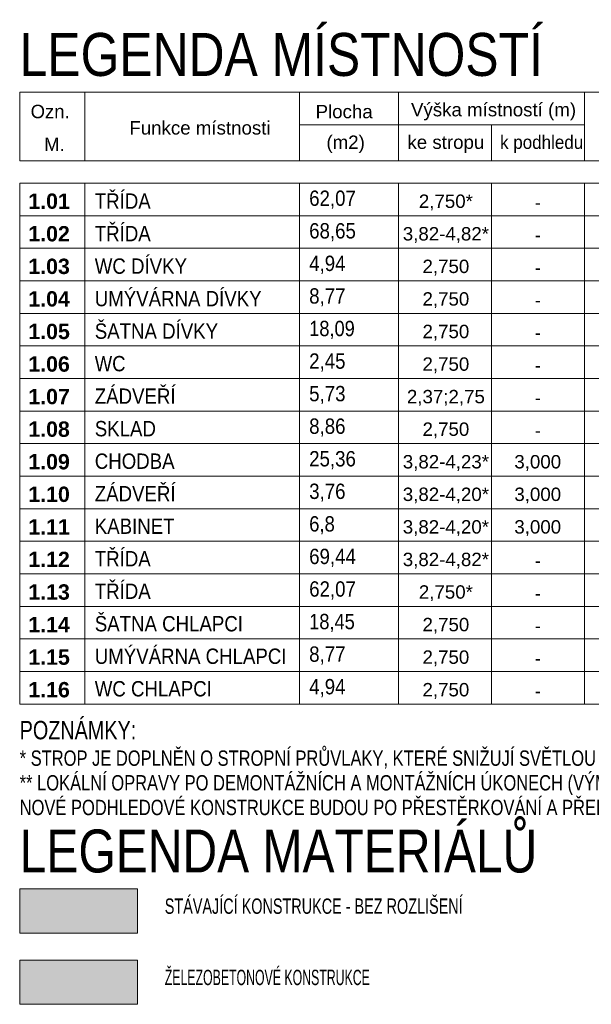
# Model space of a CAD drawing. Header units: millimetres. Extents: x -19372 to 59327, y -69634 to -42168.
# Tile 41 of 44: x 27032 to 31688, y -51156 to -43136. Entities that reach past the tile are written whole.
import ezdxf

# ---------------------------------------------------------------- set-up
doc = ezdxf.new("R2010")
doc.units = ezdxf.units.MM
doc.layers.add('XR$1$LEGENDA MATERIÁLŮ_1', color=7, linetype='Continuous', lineweight=25)
doc.layers.add('XR$6$LEGENDA MÍSTNOSTÍ_1', color=7, linetype='Continuous', lineweight=25)
doc.styles.add('ARIAL', font='ARIAL.TTF')
doc.styles.add('Arial Black', font='Arial Black')
doc.styles.add('ARIALNARROW', font='ARIALN.TTF')

# ---------------------------------------------------------------- blocks, each defined once
blk = doc.blocks.new('KOMPLEXNÍ OBJEKT_91')
at = {"layer": 'XR$6$LEGENDA MÍSTNOSTÍ_1', "color": 7, "linetype": 'Continuous', "lineweight": 13}
for p, q in [((30875.5, -44466.9), (30875.5, -44732.2)), ((30875.5, -44732.2), (30875.5, -44466.9)), ((30875.5, -44466.9), (31633.9, -44466.9)), ((31633.9, -44732.2), (31633.9, -44466.9)), ((30875.5, -44732.2), (31633.9, -44732.2))]:
    blk.add_line(p, q, dxfattribs=at)
at = {"layer": 'XR$6$LEGENDA MÍSTNOSTÍ_1', "color": 7, "linetype": 'Continuous', "lineweight": 25, "insert": (31251.9, -44624.6), "char_height": 108.97, "width": 103.825, "attachment_point": 5, "style": 'ARIAL'}
blk.add_mtext('\\W0.97;-', dxfattribs=at)
blk = doc.blocks.new('KOMPLEXNÍ OBJEKT_92')
at = {"layer": 'XR$6$LEGENDA MÍSTNOSTÍ_1', "color": 7, "linetype": 'Continuous', "lineweight": 13}
for p, q in [((30875.5, -45262.7), (30875.5, -45527.9)), ((30875.5, -45527.9), (30875.5, -45262.7)), ((30875.5, -45262.7), (31633.9, -45262.7)), ((31633.9, -45527.9), (31633.9, -45262.7)), ((30875.5, -45527.9), (31633.9, -45527.9))]:
    blk.add_line(p, q, dxfattribs=at)
at = {"layer": 'XR$6$LEGENDA MÍSTNOSTÍ_1', "color": 7, "linetype": 'Continuous', "lineweight": 25, "insert": (31251.9, -45420.4), "char_height": 108.97, "width": 103.825, "attachment_point": 5, "style": 'ARIAL'}
blk.add_mtext('\\W0.97;-', dxfattribs=at)
blk = doc.blocks.new('KOMPLEXNÍ OBJEKT_93')
at = {"layer": 'XR$6$LEGENDA MÍSTNOSTÍ_1', "color": 7, "linetype": 'Continuous', "lineweight": 13}
for p, q in [((30875.5, -45527.9), (30875.5, -45793.2)), ((30875.5, -45793.2), (30875.5, -45527.9)), ((30875.5, -45527.9), (31633.9, -45527.9)), ((31633.9, -45793.2), (31633.9, -45527.9)), ((30875.5, -45793.2), (31633.9, -45793.2))]:
    blk.add_line(p, q, dxfattribs=at)
at = {"layer": 'XR$6$LEGENDA MÍSTNOSTÍ_1', "color": 7, "linetype": 'Continuous', "lineweight": 25, "insert": (31251.9, -45685.6), "char_height": 108.97, "width": 103.825, "attachment_point": 5, "style": 'ARIAL'}
blk.add_mtext('\\W0.97;-', dxfattribs=at)
blk = doc.blocks.new('KOMPLEXNÍ OBJEKT_94')
at = {"layer": 'XR$6$LEGENDA MÍSTNOSTÍ_1', "color": 7, "linetype": 'Continuous', "lineweight": 13}
for p, q in [((30875.5, -46588.9), (30875.5, -46854.2)), ((30875.5, -46854.2), (30875.5, -46588.9)), ((30875.5, -46588.9), (31633.9, -46588.9)), ((31633.9, -46854.2), (31633.9, -46588.9)), ((30875.5, -46854.2), (31633.9, -46854.2))]:
    blk.add_line(p, q, dxfattribs=at)
at = {"layer": 'XR$6$LEGENDA MÍSTNOSTÍ_1', "color": 7, "linetype": 'Continuous', "lineweight": 25, "insert": (31251.9, -46746.6), "char_height": 108.97, "width": 437.848, "attachment_point": 5, "style": 'ARIAL'}
blk.add_mtext('\\W1.00;3,000', dxfattribs=at)
blk = doc.blocks.new('KOMPLEXNÍ OBJEKT_95')
at = {"layer": 'XR$6$LEGENDA MÍSTNOSTÍ_1', "color": 7, "linetype": 'Continuous', "lineweight": 13}
for p, q in [((30875.5, -44732.2), (30875.5, -44997.4)), ((30875.5, -44997.4), (30875.5, -44732.2)), ((30875.5, -44732.2), (31633.9, -44732.2)), ((31633.9, -44997.4), (31633.9, -44732.2)), ((30875.5, -44997.4), (31633.9, -44997.4))]:
    blk.add_line(p, q, dxfattribs=at)
at = {"layer": 'XR$6$LEGENDA MÍSTNOSTÍ_1', "color": 7, "linetype": 'Continuous', "lineweight": 25, "insert": (31251.9, -44889.9), "char_height": 108.97, "width": 103.825, "attachment_point": 5, "style": 'ARIAL'}
blk.add_mtext('\\W0.97;-', dxfattribs=at)
blk = doc.blocks.new('KOMPLEXNÍ OBJEKT_96')
at = {"layer": 'XR$6$LEGENDA MÍSTNOSTÍ_1', "color": 7, "linetype": 'Continuous', "lineweight": 13}
for p, q in [((30875.5, -46854.2), (30875.5, -47119.4)), ((30875.5, -47119.4), (30875.5, -46854.2)), ((30875.5, -46854.2), (31633.9, -46854.2)), ((31633.9, -47119.4), (31633.9, -46854.2)), ((30875.5, -47119.4), (31633.9, -47119.4))]:
    blk.add_line(p, q, dxfattribs=at)
at = {"layer": 'XR$6$LEGENDA MÍSTNOSTÍ_1', "color": 7, "linetype": 'Continuous', "lineweight": 25, "insert": (31251.9, -47011.9), "char_height": 108.97, "width": 437.848, "attachment_point": 5, "style": 'ARIAL'}
blk.add_mtext('\\W1.00;3,000', dxfattribs=at)
blk = doc.blocks.new('KOMPLEXNÍ OBJEKT_97')
at = {"layer": 'XR$6$LEGENDA MÍSTNOSTÍ_1', "color": 7, "linetype": 'Continuous', "lineweight": 13}
for p, q in [((30875.5, -47119.4), (30875.5, -47384.7)), ((30875.5, -47384.7), (30875.5, -47119.4)), ((30875.5, -47119.4), (31633.9, -47119.4)), ((31633.9, -47384.7), (31633.9, -47119.4)), ((30875.5, -47384.7), (31633.9, -47384.7))]:
    blk.add_line(p, q, dxfattribs=at)
at = {"layer": 'XR$6$LEGENDA MÍSTNOSTÍ_1', "color": 7, "linetype": 'Continuous', "lineweight": 25, "insert": (31251.9, -47277.1), "char_height": 108.97, "width": 437.848, "attachment_point": 5, "style": 'ARIAL'}
blk.add_mtext('\\W1.00;3,000', dxfattribs=at)
blk = doc.blocks.new('KOMPLEXNÍ OBJEKT_98')
at = {"layer": 'XR$6$LEGENDA MÍSTNOSTÍ_1', "color": 7, "linetype": 'Continuous', "lineweight": 13}
for p, q in [((30875.5, -44997.4), (30875.5, -45262.7)), ((30875.5, -45262.7), (30875.5, -44997.4)), ((30875.5, -44997.4), (31633.9, -44997.4)), ((31633.9, -45262.7), (31633.9, -44997.4)), ((30875.5, -45262.7), (31633.9, -45262.7))]:
    blk.add_line(p, q, dxfattribs=at)
at = {"layer": 'XR$6$LEGENDA MÍSTNOSTÍ_1', "color": 7, "linetype": 'Continuous', "lineweight": 25, "insert": (31251.9, -45155.1), "char_height": 108.97, "width": 103.825, "attachment_point": 5, "style": 'ARIAL'}
blk.add_mtext('\\W0.97;-', dxfattribs=at)
blk = doc.blocks.new('KOMPLEXNÍ OBJEKT_99')
at = {"layer": 'XR$6$LEGENDA MÍSTNOSTÍ_1', "color": 7, "linetype": 'Continuous', "lineweight": 13}
for p, q in [((30875.5, -45793.2), (30875.5, -46058.4)), ((30875.5, -46058.4), (30875.5, -45793.2)), ((30875.5, -45793.2), (31633.9, -45793.2)), ((31633.9, -46058.4), (31633.9, -45793.2)), ((30875.5, -46058.4), (31633.9, -46058.4))]:
    blk.add_line(p, q, dxfattribs=at)
at = {"layer": 'XR$6$LEGENDA MÍSTNOSTÍ_1', "color": 7, "linetype": 'Continuous', "lineweight": 25, "insert": (31251.9, -45950.9), "char_height": 108.97, "width": 103.825, "attachment_point": 5, "style": 'ARIAL'}
blk.add_mtext('\\W0.97;-', dxfattribs=at)
blk = doc.blocks.new('KOMPLEXNÍ OBJEKT_100')
at = {"layer": 'XR$6$LEGENDA MÍSTNOSTÍ_1', "color": 7, "linetype": 'Continuous', "lineweight": 13}
for p, q in [((30875.5, -46058.4), (30875.5, -46323.7)), ((30875.5, -46323.7), (30875.5, -46058.4)), ((30875.5, -46058.4), (31633.9, -46058.4)), ((31633.9, -46323.7), (31633.9, -46058.4)), ((30875.5, -46323.7), (31633.9, -46323.7))]:
    blk.add_line(p, q, dxfattribs=at)
at = {"layer": 'XR$6$LEGENDA MÍSTNOSTÍ_1', "color": 7, "linetype": 'Continuous', "lineweight": 25, "insert": (31251.9, -46216.1), "char_height": 108.97, "width": 103.825, "attachment_point": 5, "style": 'ARIAL'}
blk.add_mtext('\\W0.97;-', dxfattribs=at)
blk = doc.blocks.new('KOMPLEXNÍ OBJEKT_101')
at = {"layer": 'XR$6$LEGENDA MÍSTNOSTÍ_1', "color": 7, "linetype": 'Continuous', "lineweight": 13}
for p, q in [((30875.5, -46323.7), (30875.5, -46588.9)), ((30875.5, -46588.9), (30875.5, -46323.7)), ((30875.5, -46323.7), (31633.9, -46323.7)), ((31633.9, -46588.9), (31633.9, -46323.7)), ((30875.5, -46588.9), (31633.9, -46588.9))]:
    blk.add_line(p, q, dxfattribs=at)
at = {"layer": 'XR$6$LEGENDA MÍSTNOSTÍ_1', "color": 7, "linetype": 'Continuous', "lineweight": 25, "insert": (31251.9, -46481.4), "char_height": 108.97, "width": 103.825, "attachment_point": 5, "style": 'ARIAL'}
blk.add_mtext('\\W0.97;-', dxfattribs=at)
blk = doc.blocks.new('KOMPLEXNÍ OBJEKT_102')
at = {"layer": 'XR$6$LEGENDA MÍSTNOSTÍ_1', "color": 7, "linetype": 'Continuous', "lineweight": 13}
for p, q in [((30875.5, -47384.7), (30875.5, -47649.9)), ((30875.5, -47649.9), (30875.5, -47384.7)), ((30875.5, -47384.7), (31633.9, -47384.7)), ((31633.9, -47649.9), (31633.9, -47384.7)), ((30875.5, -47649.9), (31633.9, -47649.9))]:
    blk.add_line(p, q, dxfattribs=at)
at = {"layer": 'XR$6$LEGENDA MÍSTNOSTÍ_1', "color": 7, "linetype": 'Continuous', "lineweight": 25, "insert": (31251.9, -47542.4), "char_height": 108.97, "width": 103.825, "attachment_point": 5, "style": 'ARIAL'}
blk.add_mtext('\\W0.97;-', dxfattribs=at)
blk = doc.blocks.new('KOMPLEXNÍ OBJEKT_103')
at = {"layer": 'XR$6$LEGENDA MÍSTNOSTÍ_1', "color": 7, "linetype": 'Continuous', "lineweight": 13}
for p, q in [((30875.5, -47649.9), (30875.5, -47915.2)), ((30875.5, -47915.2), (30875.5, -47649.9)), ((30875.5, -47649.9), (31633.9, -47649.9)), ((31633.9, -47915.2), (31633.9, -47649.9)), ((30875.5, -47915.2), (31633.9, -47915.2))]:
    blk.add_line(p, q, dxfattribs=at)
at = {"layer": 'XR$6$LEGENDA MÍSTNOSTÍ_1', "color": 7, "linetype": 'Continuous', "lineweight": 25, "insert": (31251.9, -47807.6), "char_height": 108.97, "width": 103.825, "attachment_point": 5, "style": 'ARIAL'}
blk.add_mtext('\\W0.97;-', dxfattribs=at)
blk = doc.blocks.new('KOMPLEXNÍ OBJEKT_104')
at = {"layer": 'XR$6$LEGENDA MÍSTNOSTÍ_1', "color": 7, "linetype": 'Continuous', "lineweight": 13}
for p, q in [((30875.5, -47915.2), (30875.5, -48180.4)), ((30875.5, -48180.4), (30875.5, -47915.2)), ((30875.5, -47915.2), (31633.9, -47915.2)), ((31633.9, -48180.4), (31633.9, -47915.2)), ((30875.5, -48180.4), (31633.9, -48180.4))]:
    blk.add_line(p, q, dxfattribs=at)
at = {"layer": 'XR$6$LEGENDA MÍSTNOSTÍ_1', "color": 7, "linetype": 'Continuous', "lineweight": 25, "insert": (31251.9, -48072.9), "char_height": 108.97, "width": 103.825, "attachment_point": 5, "style": 'ARIAL'}
blk.add_mtext('\\W0.97;-', dxfattribs=at)
blk = doc.blocks.new('KOMPLEXNÍ OBJEKT_105')
at = {"layer": 'XR$6$LEGENDA MÍSTNOSTÍ_1', "color": 7, "linetype": 'Continuous', "lineweight": 13}
for p, q in [((30875.5, -48180.4), (30875.5, -48445.7)), ((30875.5, -48445.7), (30875.5, -48180.4)), ((30875.5, -48180.4), (31633.9, -48180.4)), ((31633.9, -48445.7), (31633.9, -48180.4)), ((30875.5, -48445.7), (31633.9, -48445.7))]:
    blk.add_line(p, q, dxfattribs=at)
at = {"layer": 'XR$6$LEGENDA MÍSTNOSTÍ_1', "color": 7, "linetype": 'Continuous', "lineweight": 25, "insert": (31251.9, -48338.1), "char_height": 108.97, "width": 103.825, "attachment_point": 5, "style": 'ARIAL'}
blk.add_mtext('\\W0.97;-', dxfattribs=at)
blk = doc.blocks.new('KOMPLEXNÍ OBJEKT_106')
at = {"layer": 'XR$6$LEGENDA MÍSTNOSTÍ_1', "color": 7, "linetype": 'Continuous', "lineweight": 13}
for p, q in [((30875.5, -48445.7), (30875.5, -48710.9)), ((30875.5, -48710.9), (30875.5, -48445.7)), ((30875.5, -48445.7), (31633.9, -48445.7)), ((31633.9, -48710.9), (31633.9, -48445.7)), ((30875.5, -48710.9), (31633.9, -48710.9))]:
    blk.add_line(p, q, dxfattribs=at)
at = {"layer": 'XR$6$LEGENDA MÍSTNOSTÍ_1', "color": 7, "linetype": 'Continuous', "lineweight": 25, "insert": (31251.9, -48603.4), "char_height": 108.97, "width": 103.825, "attachment_point": 5, "style": 'ARIAL'}
blk.add_mtext('\\W0.97;-', dxfattribs=at)
blk = doc.blocks.new('KOMPLEXNÍ OBJEKT_115')
at = {"layer": 'XR$6$LEGENDA MÍSTNOSTÍ_1', "color": 7, "linetype": 'Continuous', "lineweight": 13}
for p, q in [((31633.9, -44466.9), (32383.9, -44466.9)), ((31633.9, -44732.2), (31633.9, -44466.9)), ((32383.9, -44732.2), (32383.9, -44466.9)), ((31633.9, -44732.2), (32383.9, -44732.2))]:
    blk.add_line(p, q, dxfattribs=at)
at = {"layer": 'XR$6$LEGENDA MÍSTNOSTÍ_1', "color": 7, "linetype": 'Continuous', "lineweight": 25, "insert": (32008.9, -44624.6), "char_height": 108.97, "width": 103.825, "attachment_point": 5, "style": 'ARIAL'}
blk.add_mtext('\\W0.97;-', dxfattribs=at)
blk = doc.blocks.new('KOMPLEXNÍ OBJEKT_116')
at = {"layer": 'XR$6$LEGENDA MÍSTNOSTÍ_1', "color": 7, "linetype": 'Continuous', "lineweight": 13}
for p, q in [((31633.9, -46058.4), (32383.9, -46058.4)), ((31633.9, -46323.7), (31633.9, -46058.4)), ((32383.9, -46323.7), (32383.9, -46058.4)), ((31633.9, -46323.7), (32383.9, -46323.7))]:
    blk.add_line(p, q, dxfattribs=at)
at = {"layer": 'XR$6$LEGENDA MÍSTNOSTÍ_1', "color": 7, "linetype": 'Continuous', "lineweight": 25, "insert": (32008.9, -46216.1), "char_height": 108.97, "width": 103.825, "attachment_point": 5, "style": 'ARIAL'}
blk.add_mtext('\\W0.97;-', dxfattribs=at)
blk = doc.blocks.new('KOMPLEXNÍ OBJEKT_119')
at = {"layer": 'XR$6$LEGENDA MÍSTNOSTÍ_1', "color": 7, "linetype": 'Continuous', "lineweight": 13}
for p, q in [((31633.9, -44732.2), (32383.9, -44732.2)), ((31633.9, -44997.4), (31633.9, -44732.2)), ((32383.9, -44997.4), (32383.9, -44732.2)), ((31633.9, -44997.4), (32383.9, -44997.4))]:
    blk.add_line(p, q, dxfattribs=at)
at = {"layer": 'XR$6$LEGENDA MÍSTNOSTÍ_1', "color": 7, "linetype": 'Continuous', "lineweight": 25, "insert": (32008.9, -44889.9), "char_height": 108.97, "width": 103.825, "attachment_point": 5, "style": 'ARIAL'}
blk.add_mtext('\\W0.97;-', dxfattribs=at)
blk = doc.blocks.new('KOMPLEXNÍ OBJEKT_123')
at = {"layer": 'XR$6$LEGENDA MÍSTNOSTÍ_1', "color": 7, "linetype": 'Continuous', "lineweight": 13}
for p, q in [((31633.9, -44997.4), (32383.9, -44997.4)), ((31633.9, -45262.7), (31633.9, -44997.4)), ((32383.9, -45262.7), (32383.9, -44997.4)), ((31633.9, -45262.7), (32383.9, -45262.7))]:
    blk.add_line(p, q, dxfattribs=at)
at = {"layer": 'XR$6$LEGENDA MÍSTNOSTÍ_1', "color": 7, "linetype": 'Continuous', "lineweight": 25, "insert": (32008.9, -45155.1), "char_height": 108.97, "width": 103.825, "attachment_point": 5, "style": 'ARIAL'}
blk.add_mtext('\\W0.97;-', dxfattribs=at)
blk = doc.blocks.new('KOMPLEXNÍ OBJEKT_127')
at = {"layer": 'XR$6$LEGENDA MÍSTNOSTÍ_1', "color": 7, "linetype": 'Continuous', "lineweight": 13}
for p, q in [((31633.9, -45262.7), (32383.9, -45262.7)), ((31633.9, -45527.9), (31633.9, -45262.7)), ((32383.9, -45527.9), (32383.9, -45262.7)), ((31633.9, -45527.9), (32383.9, -45527.9))]:
    blk.add_line(p, q, dxfattribs=at)
at = {"layer": 'XR$6$LEGENDA MÍSTNOSTÍ_1', "color": 7, "linetype": 'Continuous', "lineweight": 25, "insert": (32008.9, -45420.4), "char_height": 108.97, "width": 103.825, "attachment_point": 5, "style": 'ARIAL'}
blk.add_mtext('\\W0.97;-', dxfattribs=at)
blk = doc.blocks.new('KOMPLEXNÍ OBJEKT_131')
at = {"layer": 'XR$6$LEGENDA MÍSTNOSTÍ_1', "color": 7, "linetype": 'Continuous', "lineweight": 13}
for p, q in [((31633.9, -45527.9), (32383.9, -45527.9)), ((31633.9, -45793.2), (31633.9, -45527.9)), ((32383.9, -45793.2), (32383.9, -45527.9)), ((31633.9, -45793.2), (32383.9, -45793.2))]:
    blk.add_line(p, q, dxfattribs=at)
at = {"layer": 'XR$6$LEGENDA MÍSTNOSTÍ_1', "color": 7, "linetype": 'Continuous', "lineweight": 25, "insert": (32008.9, -45685.6), "char_height": 108.97, "width": 103.825, "attachment_point": 5, "style": 'ARIAL'}
blk.add_mtext('\\W0.97;-', dxfattribs=at)
blk = doc.blocks.new('KOMPLEXNÍ OBJEKT_135')
at = {"layer": 'XR$6$LEGENDA MÍSTNOSTÍ_1', "color": 7, "linetype": 'Continuous', "lineweight": 13}
for p, q in [((31633.9, -45793.2), (32383.9, -45793.2)), ((31633.9, -46058.4), (31633.9, -45793.2)), ((32383.9, -46058.4), (32383.9, -45793.2)), ((31633.9, -46058.4), (32383.9, -46058.4))]:
    blk.add_line(p, q, dxfattribs=at)
at = {"layer": 'XR$6$LEGENDA MÍSTNOSTÍ_1', "color": 7, "linetype": 'Continuous', "lineweight": 25, "insert": (32008.9, -45950.9), "char_height": 108.97, "width": 103.825, "attachment_point": 5, "style": 'ARIAL'}
blk.add_mtext('\\W0.97;-', dxfattribs=at)
blk = doc.blocks.new('KOMPLEXNÍ OBJEKT_140')
at = {"layer": 'XR$6$LEGENDA MÍSTNOSTÍ_1', "color": 7, "linetype": 'Continuous', "lineweight": 13}
for p, q in [((31633.9, -46323.7), (32383.9, -46323.7)), ((31633.9, -46588.9), (31633.9, -46323.7)), ((32383.9, -46588.9), (32383.9, -46323.7)), ((31633.9, -46588.9), (32383.9, -46588.9))]:
    blk.add_line(p, q, dxfattribs=at)
at = {"layer": 'XR$6$LEGENDA MÍSTNOSTÍ_1', "color": 7, "linetype": 'Continuous', "lineweight": 25, "insert": (32008.9, -46481.4), "char_height": 108.97, "width": 103.825, "attachment_point": 5, "style": 'ARIAL'}
blk.add_mtext('\\W0.97;-', dxfattribs=at)
blk = doc.blocks.new('KOMPLEXNÍ OBJEKT_144')
at = {"layer": 'XR$6$LEGENDA MÍSTNOSTÍ_1', "color": 7, "linetype": 'Continuous', "lineweight": 13}
for p, q in [((31633.9, -46588.9), (32383.9, -46588.9)), ((31633.9, -46854.2), (31633.9, -46588.9)), ((32383.9, -46854.2), (32383.9, -46588.9)), ((31633.9, -46854.2), (32383.9, -46854.2))]:
    blk.add_line(p, q, dxfattribs=at)
at = {"layer": 'XR$6$LEGENDA MÍSTNOSTÍ_1', "color": 7, "linetype": 'Continuous', "lineweight": 25, "insert": (32008.9, -46746.6), "char_height": 108.97, "width": 103.825, "attachment_point": 5, "style": 'ARIAL'}
blk.add_mtext('\\W0.97;-', dxfattribs=at)
blk = doc.blocks.new('KOMPLEXNÍ OBJEKT_151')
at = {"layer": 'XR$6$LEGENDA MÍSTNOSTÍ_1', "color": 7, "linetype": 'Continuous', "lineweight": 13}
for p, q in [((31633.9, -46854.2), (32383.9, -46854.2)), ((31633.9, -47119.4), (31633.9, -46854.2)), ((32383.9, -47119.4), (32383.9, -46854.2)), ((31633.9, -47119.4), (32383.9, -47119.4))]:
    blk.add_line(p, q, dxfattribs=at)
at = {"layer": 'XR$6$LEGENDA MÍSTNOSTÍ_1', "color": 7, "linetype": 'Continuous', "lineweight": 25, "insert": (32008.9, -47011.9), "char_height": 108.97, "width": 103.825, "attachment_point": 5, "style": 'ARIAL'}
blk.add_mtext('\\W0.97;-', dxfattribs=at)
blk = doc.blocks.new('KOMPLEXNÍ OBJEKT_157')
at = {"layer": 'XR$6$LEGENDA MÍSTNOSTÍ_1', "color": 7, "linetype": 'Continuous', "lineweight": 13}
for p, q in [((31633.9, -47119.4), (32383.9, -47119.4)), ((31633.9, -47384.7), (31633.9, -47119.4)), ((32383.9, -47384.7), (32383.9, -47119.4)), ((31633.9, -47384.7), (32383.9, -47384.7))]:
    blk.add_line(p, q, dxfattribs=at)
at = {"layer": 'XR$6$LEGENDA MÍSTNOSTÍ_1', "color": 7, "linetype": 'Continuous', "lineweight": 25, "insert": (32008.9, -47277.1), "char_height": 108.97, "width": 103.825, "attachment_point": 5, "style": 'ARIAL'}
blk.add_mtext('\\W0.97;-', dxfattribs=at)
blk = doc.blocks.new('KOMPLEXNÍ OBJEKT_163')
at = {"layer": 'XR$6$LEGENDA MÍSTNOSTÍ_1', "color": 7, "linetype": 'Continuous', "lineweight": 13}
for p, q in [((31633.9, -47384.7), (32383.9, -47384.7)), ((31633.9, -47649.9), (31633.9, -47384.7)), ((32383.9, -47649.9), (32383.9, -47384.7)), ((31633.9, -47649.9), (32383.9, -47649.9))]:
    blk.add_line(p, q, dxfattribs=at)
at = {"layer": 'XR$6$LEGENDA MÍSTNOSTÍ_1', "color": 7, "linetype": 'Continuous', "lineweight": 25, "insert": (32008.9, -47542.4), "char_height": 108.97, "width": 103.825, "attachment_point": 5, "style": 'ARIAL'}
blk.add_mtext('\\W0.97;-', dxfattribs=at)
blk = doc.blocks.new('KOMPLEXNÍ OBJEKT_167')
at = {"layer": 'XR$6$LEGENDA MÍSTNOSTÍ_1', "color": 7, "linetype": 'Continuous', "lineweight": 13}
for p, q in [((31633.9, -47649.9), (32383.9, -47649.9)), ((31633.9, -47915.2), (31633.9, -47649.9)), ((32383.9, -47915.2), (32383.9, -47649.9)), ((31633.9, -47915.2), (32383.9, -47915.2))]:
    blk.add_line(p, q, dxfattribs=at)
at = {"layer": 'XR$6$LEGENDA MÍSTNOSTÍ_1', "color": 7, "linetype": 'Continuous', "lineweight": 25, "insert": (32008.9, -47807.6), "char_height": 108.97, "width": 103.825, "attachment_point": 5, "style": 'ARIAL'}
blk.add_mtext('\\W0.97;-', dxfattribs=at)
blk = doc.blocks.new('KOMPLEXNÍ OBJEKT_171')
at = {"layer": 'XR$6$LEGENDA MÍSTNOSTÍ_1', "color": 7, "linetype": 'Continuous', "lineweight": 13}
for p, q in [((31633.9, -47915.2), (32383.9, -47915.2)), ((31633.9, -48180.4), (31633.9, -47915.2)), ((32383.9, -48180.4), (32383.9, -47915.2)), ((31633.9, -48180.4), (32383.9, -48180.4))]:
    blk.add_line(p, q, dxfattribs=at)
at = {"layer": 'XR$6$LEGENDA MÍSTNOSTÍ_1', "color": 7, "linetype": 'Continuous', "lineweight": 25, "insert": (32008.9, -48072.9), "char_height": 108.97, "width": 103.825, "attachment_point": 5, "style": 'ARIAL'}
blk.add_mtext('\\W0.97;-', dxfattribs=at)
blk = doc.blocks.new('KOMPLEXNÍ OBJEKT_175')
at = {"layer": 'XR$6$LEGENDA MÍSTNOSTÍ_1', "color": 7, "linetype": 'Continuous', "lineweight": 13}
for p, q in [((31633.9, -48180.4), (32383.9, -48180.4)), ((31633.9, -48445.7), (31633.9, -48180.4)), ((32383.9, -48445.7), (32383.9, -48180.4)), ((31633.9, -48445.7), (32383.9, -48445.7))]:
    blk.add_line(p, q, dxfattribs=at)
at = {"layer": 'XR$6$LEGENDA MÍSTNOSTÍ_1', "color": 7, "linetype": 'Continuous', "lineweight": 25, "insert": (32008.9, -48338.1), "char_height": 108.97, "width": 103.825, "attachment_point": 5, "style": 'ARIAL'}
blk.add_mtext('\\W0.97;-', dxfattribs=at)
blk = doc.blocks.new('KOMPLEXNÍ OBJEKT_179')
at = {"layer": 'XR$6$LEGENDA MÍSTNOSTÍ_1', "color": 7, "linetype": 'Continuous', "lineweight": 13}
for p, q in [((31633.9, -48445.7), (32383.9, -48445.7)), ((31633.9, -48710.9), (31633.9, -48445.7)), ((32383.9, -48710.9), (32383.9, -48445.7)), ((31633.9, -48710.9), (32383.9, -48710.9))]:
    blk.add_line(p, q, dxfattribs=at)
at = {"layer": 'XR$6$LEGENDA MÍSTNOSTÍ_1', "color": 7, "linetype": 'Continuous', "lineweight": 25, "insert": (32008.9, -48603.4), "char_height": 108.97, "width": 103.825, "attachment_point": 5, "style": 'ARIAL'}
blk.add_mtext('\\W0.97;-', dxfattribs=at)

msp = doc.modelspace()

# ---------------------------------------------------------------- hatches: boundary and pattern name
at = {"layer": 'XR$1$LEGENDA MATERIÁLŮ_1', "linetype": 'Continuous', "lineweight": 25}
msp.add_hatch(color=254, dxfattribs=at).paths.add_polyline_path([(27032.1, -50575.6), (27992.1, -50575.6), (27992.1, -50215.6), (27032.1, -50215.6)])
at = {"layer": 'XR$1$LEGENDA MATERIÁLŮ_1', "linetype": 'Continuous', "lineweight": 13}
msp.add_hatch(color=251, dxfattribs=at).paths.add_polyline_path([(27032.1, -51156), (27992.1, -51156), (27992.1, -50796), (27032.1, -50796)])

# ---------------------------------------------------------------- linework, layer by layer
at = {"layer": 'XR$1$LEGENDA MATERIÁLŮ_1', "color": 250, "linetype": 'Continuous', "lineweight": 13}
for p, q in [((27992.1, -50215.6), (27032.1, -50215.6)), ((27032.1, -50215.6), (27032.1, -50575.6)), ((27992.1, -50575.6), (27992.1, -50215.6)), ((27032.1, -50575.6), (27992.1, -50575.6))]:
    msp.add_line(p, q, dxfattribs=at)
at = {"layer": 'XR$1$LEGENDA MATERIÁLŮ_1', "color": 14, "linetype": 'Continuous', "lineweight": 13}
for p, q in [((27992.1, -50796), (27032.1, -50796)), ((27032.1, -51156), (27032.1, -50796)), ((27992.1, -51156), (27992.1, -50796)), ((27032.1, -51156), (27992.1, -51156))]:
    msp.add_line(p, q, dxfattribs=at)
at = {"layer": 'XR$6$LEGENDA MÍSTNOSTÍ_1', "color": 7, "linetype": 'Continuous', "lineweight": 13}
for p, q in [((27032.1, -44284.3), (27032.1, -43727.3)), ((31633.9, -43727.3), (27032.1, -43727.3)), ((27563.7, -43727.3), (27563.7, -44284.3)), ((27563.7, -44284.3), (27563.7, -43727.3)), ((29310.3, -44284.3), (29310.3, -43727.3)), ((30117.1, -44284.3), (30117.1, -43727.3)), ((31633.9, -43992.5), (31633.9, -43727.3)), ((31633.9, -44284.3), (31633.9, -43727.3)), ((31633.9, -43727.3), (32383.9, -43727.3)), ((29310.3, -43992.5), (31633.9, -43992.5)), ((30875.5, -44284.3), (30875.5, -43992.5)), ((31633.9, -43992.5), (31633.9, -44284.3)), ((31633.9, -44284.3), (27032.1, -44284.3)), ((31633.9, -44284.3), (32383.9, -44284.3)), ((27032.1, -44466.9), (27563.7, -44466.9)), ((27032.1, -44732.2), (27032.1, -44466.9)), ((27563.7, -44466.9), (27563.7, -44732.2)), ((27563.7, -44732.2), (27563.7, -44466.9)), ((27563.7, -44466.9), (29310.3, -44466.9)), ((29310.3, -44732.2), (29310.3, -44466.9)), ((29310.3, -44466.9), (30117.1, -44466.9)), ((30117.1, -44732.2), (30117.1, -44466.9)), ((30117.1, -44466.9), (30875.5, -44466.9)), ((27032.1, -44732.2), (27563.7, -44732.2)), ((27032.1, -44997.4), (27032.1, -44732.2)), ((27032.1, -44732.2), (27563.7, -44732.2)), ((27563.7, -44732.2), (27563.7, -44997.4)), ((27563.7, -44997.4), (27563.7, -44732.2)), ((27563.7, -44732.2), (29310.3, -44732.2)), ((27563.7, -44732.2), (29310.3, -44732.2)), ((29310.3, -44732.2), (30117.1, -44732.2)), ((29310.3, -44997.4), (29310.3, -44732.2)), ((29310.3, -44732.2), (30117.1, -44732.2)), ((30117.1, -44732.2), (30875.5, -44732.2)), ((30117.1, -44997.4), (30117.1, -44732.2)), ((30117.1, -44732.2), (30875.5, -44732.2)), ((27032.1, -44997.4), (27563.7, -44997.4)), ((27032.1, -45262.7), (27032.1, -44997.4)), ((27032.1, -44997.4), (27563.7, -44997.4)), ((27563.7, -44997.4), (27563.7, -45262.7)), ((27563.7, -45262.7), (27563.7, -44997.4)), ((27563.7, -44997.4), (29310.3, -44997.4)), ((27563.7, -44997.4), (29310.3, -44997.4)), ((29310.3, -44997.4), (30117.1, -44997.4)), ((29310.3, -45262.7), (29310.3, -44997.4)), ((29310.3, -44997.4), (30117.1, -44997.4)), ((30117.1, -44997.4), (30875.5, -44997.4)), ((30117.1, -45262.7), (30117.1, -44997.4)), ((30117.1, -44997.4), (30875.5, -44997.4)), ((27032.1, -45262.7), (27563.7, -45262.7)), ((27032.1, -45527.9), (27032.1, -45262.7)), ((27032.1, -45262.7), (27563.7, -45262.7)), ((27563.7, -45262.7), (27563.7, -45527.9)), ((27563.7, -45527.9), (27563.7, -45262.7)), ((27563.7, -45262.7), (29310.3, -45262.7)), ((27563.7, -45262.7), (29310.3, -45262.7)), ((29310.3, -45262.7), (30117.1, -45262.7)), ((29310.3, -45527.9), (29310.3, -45262.7)), ((29310.3, -45262.7), (30117.1, -45262.7)), ((30117.1, -45262.7), (30875.5, -45262.7)), ((30117.1, -45527.9), (30117.1, -45262.7)), ((30117.1, -45262.7), (30875.5, -45262.7)), ((27032.1, -45527.9), (27563.7, -45527.9)), ((27032.1, -45793.2), (27032.1, -45527.9)), ((27032.1, -45527.9), (27563.7, -45527.9)), ((27563.7, -45527.9), (27563.7, -45793.2)), ((27563.7, -45793.2), (27563.7, -45527.9)), ((27563.7, -45527.9), (29310.3, -45527.9)), ((27563.7, -45527.9), (29310.3, -45527.9)), ((29310.3, -45527.9), (30117.1, -45527.9)), ((29310.3, -45793.2), (29310.3, -45527.9)), ((29310.3, -45527.9), (30117.1, -45527.9)), ((30117.1, -45527.9), (30875.5, -45527.9)), ((30117.1, -45793.2), (30117.1, -45527.9)), ((30117.1, -45527.9), (30875.5, -45527.9)), ((27032.1, -45793.2), (27563.7, -45793.2)), ((27032.1, -46058.4), (27032.1, -45793.2)), ((27032.1, -45793.2), (27563.7, -45793.2)), ((27563.7, -45793.2), (27563.7, -46058.4)), ((27563.7, -46058.4), (27563.7, -45793.2)), ((27563.7, -45793.2), (29310.3, -45793.2)), ((27563.7, -45793.2), (29310.3, -45793.2)), ((29310.3, -45793.2), (30117.1, -45793.2)), ((29310.3, -46058.4), (29310.3, -45793.2)), ((29310.3, -45793.2), (30117.1, -45793.2)), ((30117.1, -45793.2), (30875.5, -45793.2)), ((30117.1, -46058.4), (30117.1, -45793.2)), ((30117.1, -45793.2), (30875.5, -45793.2)), ((27032.1, -46058.4), (27563.7, -46058.4)), ((27032.1, -46323.7), (27032.1, -46058.4)), ((27032.1, -46058.4), (27563.7, -46058.4)), ((27563.7, -46058.4), (27563.7, -46323.7)), ((27563.7, -46323.7), (27563.7, -46058.4)), ((27563.7, -46058.4), (29310.3, -46058.4)), ((27563.7, -46058.4), (29310.3, -46058.4)), ((29310.3, -46058.4), (30117.1, -46058.4)), ((29310.3, -46323.7), (29310.3, -46058.4)), ((29310.3, -46058.4), (30117.1, -46058.4)), ((30117.1, -46058.4), (30875.5, -46058.4)), ((30117.1, -46323.7), (30117.1, -46058.4)), ((30117.1, -46058.4), (30875.5, -46058.4)), ((27032.1, -46588.9), (27032.1, -46323.7)), ((27032.1, -46323.7), (27563.7, -46323.7)), ((27032.1, -46323.7), (27563.7, -46323.7)), ((27563.7, -46323.7), (27563.7, -46588.9)), ((27563.7, -46588.9), (27563.7, -46323.7)), ((27563.7, -46323.7), (29310.3, -46323.7)), ((27563.7, -46323.7), (29310.3, -46323.7)), ((29310.3, -46588.9), (29310.3, -46323.7)), ((29310.3, -46323.7), (30117.1, -46323.7)), ((29310.3, -46323.7), (30117.1, -46323.7)), ((30117.1, -46588.9), (30117.1, -46323.7)), ((30117.1, -46323.7), (30875.5, -46323.7)), ((30117.1, -46323.7), (30875.5, -46323.7)), ((27032.1, -46588.9), (27563.7, -46588.9)), ((27032.1, -46854.2), (27032.1, -46588.9)), ((27032.1, -46588.9), (27563.7, -46588.9)), ((27563.7, -46588.9), (27563.7, -46854.2)), ((27563.7, -46854.2), (27563.7, -46588.9)), ((27563.7, -46588.9), (29310.3, -46588.9)), ((27563.7, -46588.9), (29310.3, -46588.9)), ((29310.3, -46588.9), (30117.1, -46588.9)), ((29310.3, -46854.2), (29310.3, -46588.9)), ((29310.3, -46588.9), (30117.1, -46588.9)), ((30117.1, -46588.9), (30875.5, -46588.9)), ((30117.1, -46854.2), (30117.1, -46588.9)), ((30117.1, -46588.9), (30875.5, -46588.9)), ((27032.1, -46854.2), (27563.7, -46854.2)), ((27032.1, -47119.4), (27032.1, -46854.2)), ((27032.1, -46854.2), (27563.7, -46854.2)), ((27563.7, -46854.2), (27563.7, -47119.4)), ((27563.7, -47119.4), (27563.7, -46854.2)), ((27563.7, -46854.2), (29310.3, -46854.2)), ((27563.7, -46854.2), (29310.3, -46854.2)), ((29310.3, -46854.2), (30117.1, -46854.2)), ((29310.3, -47119.4), (29310.3, -46854.2)), ((29310.3, -46854.2), (30117.1, -46854.2)), ((30117.1, -46854.2), (30875.5, -46854.2)), ((30117.1, -47119.4), (30117.1, -46854.2)), ((30117.1, -46854.2), (30875.5, -46854.2)), ((27032.1, -47119.4), (27563.7, -47119.4)), ((27032.1, -47384.7), (27032.1, -47119.4)), ((27032.1, -47119.4), (27563.7, -47119.4)), ((27563.7, -47119.4), (27563.7, -47384.7)), ((27563.7, -47384.7), (27563.7, -47119.4)), ((27563.7, -47119.4), (29310.3, -47119.4)), ((27563.7, -47119.4), (29310.3, -47119.4)), ((29310.3, -47119.4), (30117.1, -47119.4)), ((29310.3, -47384.7), (29310.3, -47119.4)), ((29310.3, -47119.4), (30117.1, -47119.4)), ((30117.1, -47119.4), (30875.5, -47119.4)), ((30117.1, -47384.7), (30117.1, -47119.4)), ((30117.1, -47119.4), (30875.5, -47119.4)), ((27032.1, -47384.7), (27563.7, -47384.7)), ((27032.1, -47649.9), (27032.1, -47384.7)), ((27032.1, -47384.7), (27563.7, -47384.7)), ((27563.7, -47384.7), (27563.7, -47649.9)), ((27563.7, -47649.9), (27563.7, -47384.7)), ((27563.7, -47384.7), (29310.3, -47384.7)), ((27563.7, -47384.7), (29310.3, -47384.7)), ((29310.3, -47384.7), (30117.1, -47384.7)), ((29310.3, -47649.9), (29310.3, -47384.7)), ((29310.3, -47384.7), (30117.1, -47384.7)), ((30117.1, -47384.7), (30875.5, -47384.7)), ((30117.1, -47649.9), (30117.1, -47384.7)), ((30117.1, -47384.7), (30875.5, -47384.7)), ((27032.1, -47649.9), (27563.7, -47649.9)), ((27032.1, -47915.2), (27032.1, -47649.9)), ((27563.7, -47649.9), (29310.3, -47649.9)), ((27563.7, -47649.9), (27563.7, -47915.2)), ((27563.7, -47915.2), (27563.7, -47649.9)), ((29310.3, -47649.9), (30117.1, -47649.9)), ((29310.3, -47649.9), (30117.1, -47649.9)), ((29310.3, -47915.2), (29310.3, -47649.9)), ((29310.3, -47649.9), (30117.1, -47649.9)), ((30117.1, -47649.9), (30875.5, -47649.9)), ((30117.1, -47649.9), (30875.5, -47649.9)), ((30117.1, -47915.2), (30117.1, -47649.9)), ((30117.1, -47649.9), (30875.5, -47649.9)), ((27032.1, -47915.2), (27563.7, -47915.2)), ((27032.1, -48180.4), (27032.1, -47915.2)), ((27032.1, -47915.2), (27563.7, -47915.2)), ((27563.7, -47915.2), (29310.3, -47915.2)), ((27563.7, -47915.2), (29310.3, -47915.2)), ((27563.7, -47915.2), (27563.7, -48180.4)), ((27563.7, -48180.4), (27563.7, -47915.2)), ((29310.3, -47915.2), (30117.1, -47915.2)), ((29310.3, -48180.4), (29310.3, -47915.2)), ((29310.3, -47915.2), (30117.1, -47915.2)), ((30117.1, -47915.2), (30875.5, -47915.2)), ((30117.1, -48180.4), (30117.1, -47915.2)), ((30117.1, -47915.2), (30875.5, -47915.2)), ((27032.1, -48180.4), (27563.7, -48180.4)), ((27032.1, -48445.7), (27032.1, -48180.4)), ((27032.1, -48180.4), (27563.7, -48180.4)), ((27563.7, -48180.4), (29310.3, -48180.4)), ((27563.7, -48180.4), (29310.3, -48180.4)), ((27563.7, -48180.4), (27563.7, -48445.7)), ((27563.7, -48445.7), (27563.7, -48180.4)), ((29310.3, -48180.4), (30117.1, -48180.4)), ((29310.3, -48445.7), (29310.3, -48180.4)), ((29310.3, -48180.4), (30117.1, -48180.4)), ((30117.1, -48180.4), (30875.5, -48180.4)), ((30117.1, -48445.7), (30117.1, -48180.4)), ((30117.1, -48180.4), (30875.5, -48180.4)), ((27032.1, -48445.7), (27563.7, -48445.7)), ((27032.1, -48710.9), (27032.1, -48445.7)), ((27032.1, -48445.7), (27563.7, -48445.7)), ((27563.7, -48445.7), (29310.3, -48445.7)), ((27563.7, -48445.7), (29310.3, -48445.7)), ((27563.7, -48445.7), (27563.7, -48710.9)), ((27563.7, -48710.9), (27563.7, -48445.7)), ((29310.3, -48445.7), (30117.1, -48445.7)), ((29310.3, -48710.9), (29310.3, -48445.7)), ((29310.3, -48445.7), (30117.1, -48445.7)), ((30117.1, -48445.7), (30875.5, -48445.7)), ((30117.1, -48710.9), (30117.1, -48445.7)), ((30117.1, -48445.7), (30875.5, -48445.7)), ((27032.1, -48710.9), (27563.7, -48710.9)), ((27032.1, -48710.9), (27563.7, -48710.9)), ((27563.7, -48710.9), (29310.3, -48710.9)), ((29310.3, -48710.9), (30117.1, -48710.9)), ((30117.1, -48710.9), (30875.5, -48710.9))]:
    msp.add_line(p, q, dxfattribs=at)

# ---------------------------------------------------------------- block references
at = {"layer": 'XR$6$LEGENDA MÍSTNOSTÍ_1', "color": 7, "linetype": 'Continuous', "lineweight": 25}
for name in ['KOMPLEXNÍ OBJEKT_91', 'KOMPLEXNÍ OBJEKT_115', 'KOMPLEXNÍ OBJEKT_95', 'KOMPLEXNÍ OBJEKT_119', 'KOMPLEXNÍ OBJEKT_98', 'KOMPLEXNÍ OBJEKT_123', 'KOMPLEXNÍ OBJEKT_92', 'KOMPLEXNÍ OBJEKT_127', 'KOMPLEXNÍ OBJEKT_93', 'KOMPLEXNÍ OBJEKT_131', 'KOMPLEXNÍ OBJEKT_99', 'KOMPLEXNÍ OBJEKT_135', 'KOMPLEXNÍ OBJEKT_100', 'KOMPLEXNÍ OBJEKT_116', 'KOMPLEXNÍ OBJEKT_101', 'KOMPLEXNÍ OBJEKT_140', 'KOMPLEXNÍ OBJEKT_94', 'KOMPLEXNÍ OBJEKT_144', 'KOMPLEXNÍ OBJEKT_96', 'KOMPLEXNÍ OBJEKT_151', 'KOMPLEXNÍ OBJEKT_97', 'KOMPLEXNÍ OBJEKT_157', 'KOMPLEXNÍ OBJEKT_102', 'KOMPLEXNÍ OBJEKT_163', 'KOMPLEXNÍ OBJEKT_103', 'KOMPLEXNÍ OBJEKT_167', 'KOMPLEXNÍ OBJEKT_104', 'KOMPLEXNÍ OBJEKT_171', 'KOMPLEXNÍ OBJEKT_105', 'KOMPLEXNÍ OBJEKT_175', 'KOMPLEXNÍ OBJEKT_106', 'KOMPLEXNÍ OBJEKT_179']:
    msp.add_blockref(name, (0, 0), dxfattribs=at)

# ---------------------------------------------------------------- texts
at = {"layer": 'XR$1$LEGENDA MATERIÁLŮ_1', "color": 7, "linetype": 'Continuous', "lineweight": 70, "insert": (27032.1, -50087.2), "char_height": 350, "width": 4368.344, "attachment_point": 7, "style": 'ARIAL'}
msp.add_mtext('\\W0.80;LEGENDA MATERIÁLŮ', dxfattribs=at)
at = {"layer": 'XR$1$LEGENDA MATERIÁLŮ_1', "color": 7, "linetype": 'Continuous', "lineweight": 25, "char_height": 125, "attachment_point": 7, "style": 'ARIALNARROW'}
for s, insert, width in [('\\W0.82;STÁVAJÍCÍ KONSTRUKCE - BEZ ROZLIŠENÍ', (28213.9, -50420.8), 2464.746), ('\\W0.70;ŽELEZOBETONOVÉ KONSTRUKCE', (28213.9, -51001.3), 1713.232)]:
    msp.add_mtext(s, dxfattribs=dict(at, insert=insert, width=width))
at = {"layer": 'XR$6$LEGENDA MÍSTNOSTÍ_1', "color": 7, "linetype": 'Continuous', "lineweight": 70, "insert": (27032.1, -43599), "char_height": 350, "width": 4428.555, "attachment_point": 7, "style": 'ARIAL'}
msp.add_mtext('\\W0.83;LEGENDA MÍSTNOSTÍ', dxfattribs=at)
at = {"layer": 'XR$6$LEGENDA MÍSTNOSTÍ_1', "color": 7, "linetype": 'Continuous', "lineweight": 25}
for s, insert, char_height, width, attachment_point, style in [('\\W1.00;Výška místností (m)', (30892, -43885), 108.97, 1400.279, 5, 'ARIAL'), ('\\W0.99;Ozn. ', (27121.1, -43939.5), 108.97, 417.433, 7, 'ARIAL'), ('\\W1.00;Plocha', (29675, -43885), 108.97, 523.287, 5, 'ARIAL'), ('\\W1.00;Funkce místnosti', (28500.6, -44017.6), 108.97, 1207.851, 5, 'ARIAL'), ('\\W0.99;M. ', (27314.9, -44150.3), 108.97, 264.585, 5, 'ARIAL'), ('\\W1.00;(m2)', (29687.2, -44150.3), 108.97, 368.671, 5, 'ARIAL'), ('\\W1.00;ke stropu', (30503.8, -44150.3), 108.97, 682.983, 5, 'ARIAL'), ('\\W0.91;k podhledu', (31283.8, -44150.3), 108.97, 731.715, 5, 'ARIAL'), ('\\W0.87;TŘÍDA', (27643.7, -44550.8), 125, 508.928, 1, 'ARIAL'), ('\\W0.87;1.01', (27102.1, -44551.6), 125, 407.895, 1, 'Arial Black'), ('\\W0.87;62,07', (29390.3, -44675.8), 125, 435.117, 7, 'ARIAL'), ('\\W1.00;2,750*', (30503.8, -44624.6), 108.97, 497.856, 5, 'ARIAL'), ('\\W0.87;1.02', (27102.1, -44816.9), 125, 407.895, 1, 'Arial Black'), ('\\W0.87;TŘÍDA', (27643.7, -44815.6), 125, 508.928, 1, 'ARIAL'), ('\\W0.87;68,65', (29390.3, -44941.1), 125, 435.117, 7, 'ARIAL'), ('\\W1.00;3,82-4,82*', (30503.8, -44889.9), 108.97, 761.216, 5, 'ARIAL'), ('\\W0.87;WC DÍVKY', (27643.7, -45080.5), 125, 803.146, 1, 'ARIAL'), ('\\W0.87;1.03', (27102.1, -45082.2), 125, 407.895, 1, 'Arial Black'), ('\\W0.87;4,94', (29390.3, -45206.3), 125, 350.186, 7, 'ARIAL'), ('\\W1.00;2,750', (30503.8, -45155.1), 108.97, 437.848, 5, 'ARIAL'), ('\\W0.87;UMÝVÁRNA DÍVKY', (27643.7, -45345.3), 125, 1411.521, 1, 'ARIAL'), ('\\W0.87;1.04', (27102.1, -45347.4), 125, 407.895, 1, 'Arial Black'), ('\\W0.87;8,77', (29390.3, -45471.6), 125, 350.186, 7, 'ARIAL'), ('\\W1.00;2,750', (30503.8, -45420.4), 108.97, 437.848, 5, 'ARIAL'), ('\\W0.87;1.05', (27102.1, -45612.7), 125, 407.895, 1, 'Arial Black'), ('\\W0.87;ŠATNA DÍVKY', (27643.7, -45610.1), 125, 1055.858, 1, 'ARIAL'), ('\\W0.85;18,09', (29390.3, -45736.8), 125, 433.951, 7, 'ARIAL'), ('\\W1.00;2,750', (30503.8, -45685.6), 108.97, 437.848, 5, 'ARIAL'), ('\\W0.87;1.06', (27102.1, -45878), 125, 407.895, 1, 'Arial Black'), ('\\W0.86;WC', (27643.7, -45874.9), 125, 306.646, 1, 'ARIAL'), ('\\W0.87;2,45', (29390.3, -46002.1), 125, 350.186, 7, 'ARIAL'), ('\\W1.00;2,750', (30503.8, -45950.9), 108.97, 437.848, 5, 'ARIAL'), ('\\W0.87;ZÁDVEŘÍ', (27643.7, -46139.7), 125, 711.124, 1, 'ARIAL'), ('\\W0.87;1.07', (27102.1, -46143.3), 125, 407.895, 1, 'Arial Black'), ('\\W0.87;5,73', (29390.3, -46267.3), 125, 350.186, 7, 'ARIAL'), ('\\W1.00;2,37;2,75', (30503.8, -46216.1), 108.97, 692.103, 5, 'ARIAL'), ('\\W0.87;1.08', (27102.1, -46408.6), 125, 407.895, 1, 'Arial Black'), ('\\W0.87;SKLAD', (27643.7, -46404.6), 125, 552.377, 1, 'ARIAL'), ('\\W0.87;8,86', (29390.3, -46532.5), 125, 350.186, 7, 'ARIAL'), ('\\W1.00;2,750', (30503.8, -46481.4), 108.97, 437.848, 5, 'ARIAL'), ('\\W0.87;1.09', (27102.1, -46673.8), 125, 407.895, 1, 'Arial Black'), ('\\W0.87;CHODBA', (27643.7, -46669.4), 125, 704.007, 1, 'ARIAL'), ('\\W0.87;25,36', (29390.3, -46797.8), 125, 435.117, 7, 'ARIAL'), ('\\W1.00;3,82-4,23*', (30503.8, -46746.6), 108.97, 761.216, 5, 'ARIAL'), ('\\W0.87;ZÁDVEŘÍ', (27643.7, -46934.2), 125, 711.124, 1, 'ARIAL'), ('\\W0.87;1.10', (27102.1, -46939.1), 125, 407.895, 1, 'Arial Black'), ('\\W0.87;3,76', (29390.3, -47063), 125, 350.186, 7, 'ARIAL'), ('\\W1.00;3,82-4,20*', (30503.8, -47011.9), 108.97, 761.216, 5, 'ARIAL'), ('\\W0.87;1.11', (27102.1, -47204.4), 125, 407.895, 1, 'Arial Black'), ('\\W0.87;KABINET', (27643.7, -47199), 125, 702.043, 1, 'ARIAL'), ('\\W0.86;6,8', (29390.3, -47328.3), 125, 265.174, 7, 'ARIAL'), ('\\W1.00;3,82-4,20*', (30503.8, -47277.1), 108.97, 761.216, 5, 'ARIAL'), ('\\W0.87;1.12', (27102.1, -47469.7), 125, 407.895, 1, 'Arial Black'), ('\\W0.87;TŘÍDA', (27643.7, -47463.9), 125, 508.928, 1, 'ARIAL'), ('\\W0.87;69,44', (29390.3, -47593.5), 125, 435.117, 7, 'ARIAL'), ('\\W1.00;3,82-4,82*', (30503.8, -47542.4), 108.97, 761.216, 5, 'ARIAL'), ('\\W0.87;TŘÍDA', (27643.7, -47728.7), 125, 508.928, 1, 'ARIAL'), ('\\W0.87;1.13', (27102.1, -47735), 125, 407.895, 1, 'Arial Black'), ('\\W0.87;62,07', (29390.3, -47858.8), 125, 435.117, 7, 'ARIAL'), ('\\W1.00;2,750*', (30503.8, -47807.6), 108.97, 497.856, 5, 'ARIAL'), ('\\W0.87;1.14', (27102.1, -48000.2), 125, 407.895, 1, 'Arial Black'), ('\\W0.87;ŠATNA CHLAPCI', (27643.7, -47993.5), 125, 1259.911, 1, 'ARIAL'), ('\\W0.85;18,45', (29390.3, -48124), 125, 433.951, 7, 'ARIAL'), ('\\W1.00;2,750', (30503.8, -48072.9), 108.97, 437.848, 5, 'ARIAL'), ('\\W0.87;1.15', (27102.1, -48265.5), 125, 407.895, 1, 'Arial Black'), ('\\W0.87;UMÝVÁRNA CHLAPCI', (27643.7, -48258.3), 125, 1615.535, 1, 'ARIAL'), ('\\W0.87;8,77', (29390.3, -48389.3), 125, 350.186, 7, 'ARIAL'), ('\\W1.00;2,750', (30503.8, -48338.1), 108.97, 437.848, 5, 'ARIAL'), ('\\W0.87;WC CHLAPCI', (27643.7, -48523.2), 125, 1007.233, 1, 'ARIAL'), ('\\W0.87;1.16', (27102.1, -48530.8), 125, 407.895, 1, 'Arial Black'), ('\\W0.87;4,94', (29390.3, -48654.5), 125, 350.186, 7, 'ARIAL'), ('\\W1.00;2,750', (30503.8, -48603.4), 108.97, 437.848, 5, 'ARIAL')]:
    msp.add_mtext(s, dxfattribs=dict(at, insert=insert, char_height=char_height, width=width, attachment_point=attachment_point, style=style))
at = {"layer": 'XR$6$LEGENDA MÍSTNOSTÍ_1', "color": 7, "linetype": 'Continuous', "lineweight": 13, "insert": (27032.1, -48847.4), "char_height": 150, "width": 8876.897, "attachment_point": 1, "line_spacing_factor": 0.963855, "style": 'ARIAL'}
msp.add_mtext('\\A1;{\\fArial|i0|b0;\\H150.000000;\\W0.769231;\\C7;POZNÁMKY:}\\P{\\fArial|i0|b0;\\H125.000000;\\W0.769231;\\C7;* STROP JE DOPLNĚN O STROPNÍ PRŮVLAKY, KTERÉ SNIŽUJÍ SVĚTLOU VÝŠKU O cca 300mm}\\P{\\fArial|i0|b0;\\H125.000000;\\W0.769231;\\C7;** LOKÁLNÍ OPRAVY PO DEMONTÁŽNÍCH A MONTÁŽNÍCH ÚKONECH (VÝMĚNA ROZVODŮ ÚT, MONTÁŽ VZT, VÝMĚNA VNĚJŠÍCH VÝPLNÍ)}\\P{\\fArial|i0|b0;\\H125.000000;\\W0.769231;\\C7;NOVÉ PODHLEDOVÉ KONSTRUKCE BUDOU PO PŘESTĚRKOVÁNÍ A PŘEBROUŠENÍ OPATŘENY MALBOU NA PENETROVANÝ PODKLAD}\\P', dxfattribs=at)

doc.saveas('drawing.dxf')
